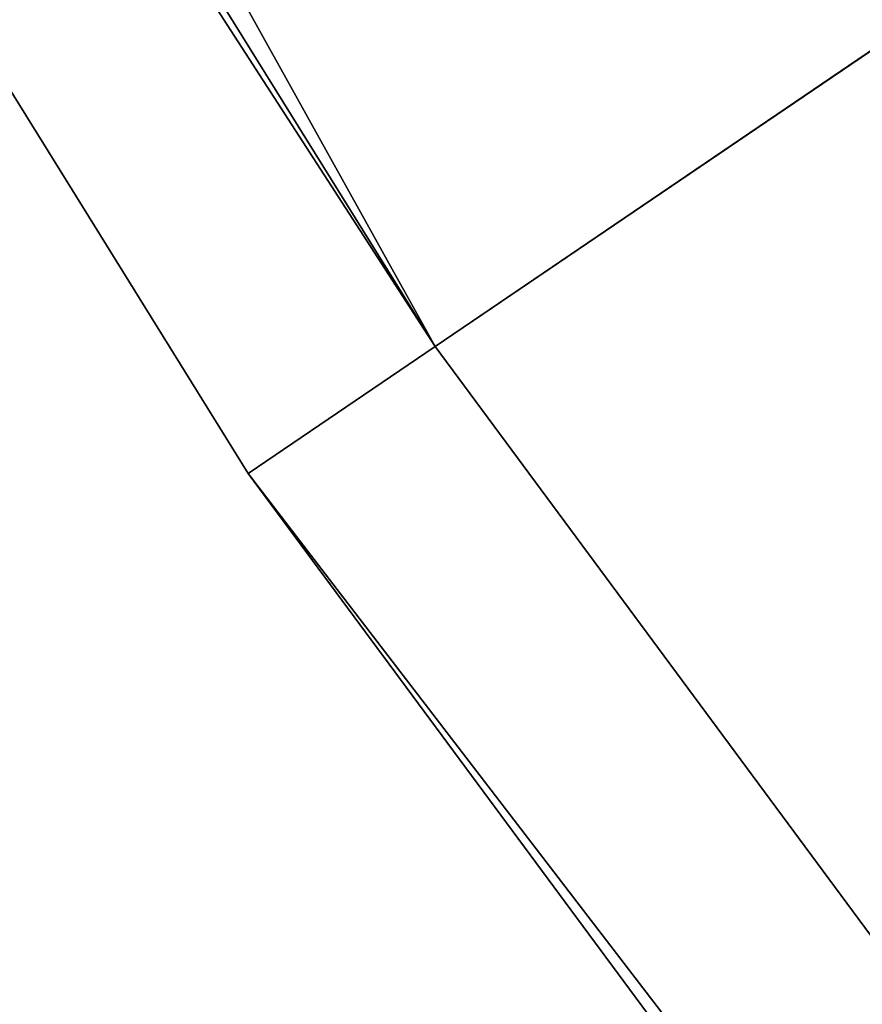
# Model space of a CAD drawing. Extents: x 1239 to 1951, y -365 to 347.
# Tile 76 of 202: x 1471.149 to 1471.949, y -93.548 to -92.614. Entities that reach past the tile are written whole.
import ezdxf

# ---------------------------------------------------------------- set-up
doc = ezdxf.new("R2010")
doc.units = 0
doc.header["$LTSCALE"] = 25.4
doc.layers.get('0').update_dxf_attribs({"color": 13, "linetype": 'CONTINUOUS'})

# ---------------------------------------------------------------- blocks, each defined once
blk = doc.blocks.new('GRUPUJ_10')
at = {"color": 0}
mesh = blk.add_polyface(dxfattribs=at)
corners = [(224.68192, 280.62814, 404.061), (230.54074, 270.09473, 404.64664), (224.17252, 280.33923, 404.64664), (231.02527, 270.42368, 404.061)]
mesh.append_faces([[corners[k] for k in face] for face in [(0, 1, 2), (1, 0, 3)]], dxfattribs={"vtx0": -1, "color": 0})
mesh = blk.add_polyface(dxfattribs=at)
corners = [(223.98602, 280.23349, 405.44669), (230.54074, 270.09473, 404.64664), (230.36337, 269.97431, 405.44669), (224.17252, 280.33923, 404.64664)]
mesh.append_faces([[corners[k] for k in face] for face in [(0, 1, 2), (1, 0, 3)]], dxfattribs={"vtx0": -1, "color": 0})
mesh = blk.add_polyface(dxfattribs=at)
corners = [(223.98602, 280.23349, 405.44669), (230.36337, 269.97431, 405.44669), (223.98602, 280.23349, 431.84665)]
mesh.append_faces([[corners[k] for k in face] for face in [(0, 1, 2)]], dxfattribs={"color": 0})
mesh = blk.add_polyface(dxfattribs=at)
corners = [(231.02527, 270.42368, 404.061), (237.71265, 260.39586, 404.64664), (230.54074, 270.09473, 404.64664), (238.16913, 260.76273, 404.061)]
mesh.append_faces([[corners[k] for k in face] for face in [(0, 1, 2), (1, 0, 3)]], dxfattribs={"vtx0": -1, "color": 0})
mesh = blk.add_polyface(dxfattribs=at)
corners = [(230.36337, 269.97431, 405.44669), (237.71265, 260.39586, 404.64664), (237.54556, 260.26157, 405.44669), (230.54074, 270.09473, 404.64664)]
mesh.append_faces([[corners[k] for k in face] for face in [(0, 1, 2), (1, 0, 3)]], dxfattribs={"vtx0": -1, "color": 0})
mesh = blk.add_polyface(dxfattribs=at)
corners = [(230.36337, 269.97431, 405.44669), (237.54556, 260.26157, 405.44669), (237.54556, 260.26157, 431.84665)]
mesh.append_faces([[corners[k] for k in face] for face in [(0, 1, 2)]], dxfattribs={"color": 0})
blk = doc.blocks.new('CRISTAL-L-7631-7630_STL_1')
at = {"color": 250}
blk.add_blockref('GRUPUJ_10', (146.53418, -354.22995, 165.37241), dxfattribs=at)
blk = doc.blocks.new('GRUPUJ_16')
at = {"color": 0}
blk.add_blockref('CRISTAL-L-7631-7630_STL_1', (-144.99028, 356.0603, -7.21906), dxfattribs=at)
blk = doc.blocks.new('GRUPUJ_5')
at = {"color": 0}
blk.add_blockref('GRUPUJ_16', (0, 0), dxfattribs=at)

msp = doc.modelspace()

# ---------------------------------------------------------------- block references
at = {"color": 0}
msp.add_blockref('GRUPUJ_5', (1239.459, -364.84932), dxfattribs=at)

doc.saveas('drawing.dxf')
